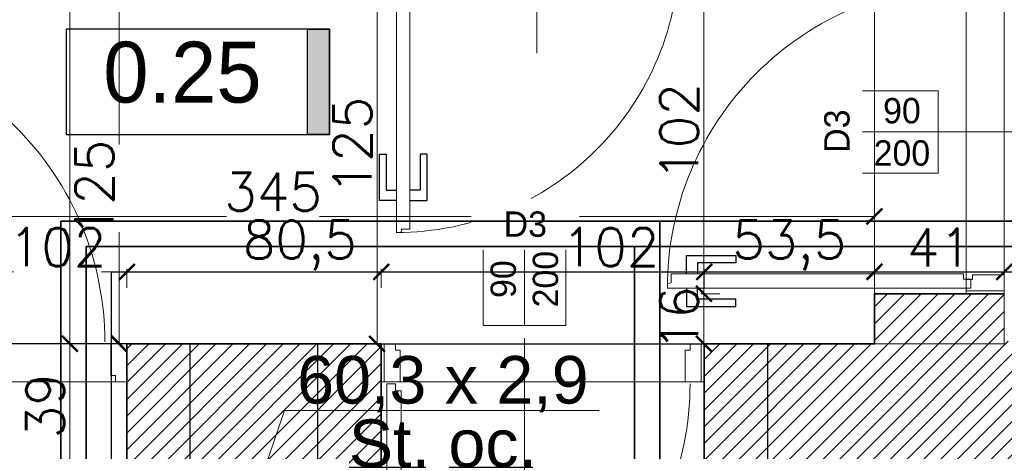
# Model space of a CAD drawing. Header units: millimetres. Extents: x -740 to 33545, y -26688 to 22494.
# Tile 117 of 256: x 9334 to 9645, y 10800 to 10936. Entities that reach past the tile are written whole.
import ezdxf
from ezdxf.lldxf.tags import DXFTag

# ---------------------------------------------------------------- set-up
doc = ezdxf.new("R2010")
doc.units = ezdxf.units.MM
doc.header["$MEASUREMENT"] = 0
doc.layers.get('Defpoints').update_dxf_attribs({"color": 252})
for name, color, linetype, lineweight in [('_IS_EKO_Cyrkulacja', 6, 'Continuous', 30), ('_IS_EKO_opis', 7, 'Continuous', 18), ('_IS_EKO_W_Ciepła', 1, 'Continuous', 35), ('_IS_EKO_woda_zimna', 5, 'Continuous', 35), ('A_istniejące ściany', 252, 'Continuous', 35), ('A_l.przerywana', 252, 'ICAD_ISO03W100', 9), ('A_opisy', 252, 'Continuous', 15), ('l.przerywana', 252, 'ICAD_ISO03W100', 5), ('l.wypełnien', 252, 'Continuous', 5), ('wymiarowanie', 252, 'Continuous', 9)]:
    doc.layers.add(name, color=color, linetype=linetype, lineweight=lineweight)
for name, color, linetype in [('stolarka', 252, 'Continuous'), ('tabelki opis', 252, 'Continuous'), ('ULTRA-GASTRO TECHNOLOGIA', 252, 'Continuous')]:
    doc.layers.add(name, color=color, linetype=linetype)
doc.styles.add('Arial_1', font='arial.ttf')
doc.styles.add('styl2', font='simplex.shx')
tags = doc.linetypes.add('ICAD_ISO03W100', pattern=[30, 12, -18]).pattern_tags.tags
tags[6:7] = [DXFTag(74, 4), DXFTag(75, 0), DXFTag(340, '0'), DXFTag(46, 1.0), DXFTag(50, 0.0), DXFTag(44, 0.0), DXFTag(45, 0.0)]
tags[4:5] = [DXFTag(74, 4), DXFTag(75, 0), DXFTag(340, '0'), DXFTag(46, 1.0), DXFTag(50, 0.0), DXFTag(44, 0.0), DXFTag(45, 0.0)]
doc.dimstyles.new('Skala 1-50', dxfattribs={"dimtxt": 12, "dimasz": 5, "dimexe": 1, "dimexo": 1, "dimgap": 1.5, "dimtad": 1, "dimdec": 1, "dimrnd": 0.5, "dimtxsty": 'styl2', "dimblk": 'ARCHTICK', "dimcen": 5, "dimadec": 0, "dimazin": 0, "dimtfac": 1, "dimtdec": 1, "dimtmove": 1, "dimatfit": 3, "dimldrblk": 'ARCHTICK', "dimfxl": 0, "dimlwd": -1, "dimlwe": -1, "dimarcsym": 0})

# ---------------------------------------------------------------- blocks, each defined once
blk = doc.blocks.new('_ArchTick')
at = {"color": 0, "linetype": 'ByBlock', "const_width": 0.15}
blk.add_lwpolyline([(-0.5, -0.5), (0.5, 0.5)], dxfattribs=at)
blk = doc.blocks.new('*D2258')
at = {"layer": 'Defpoints', "color": 0}
for p in [(9417.91, 10958.52), (9425.97, 10833.52), (9447.18, 10833.52)]:
    blk.add_point(p, dxfattribs=at)
at = {"layer": 'wymiarowanie', "color": 0}
for p, q in [((9442.18, 10958.52), (9448.18, 10958.52)), ((9447.18, 10958.52), (9447.18, 10833.52)), ((9442.18, 10833.52), (9448.18, 10833.52))]:
    blk.add_line(p, q, dxfattribs=at)
at = {"layer": 'wymiarowanie', "color": 0, "xscale": 5, "yscale": 5, "zscale": 5}
for p, rotation in [((9447.18, 10958.52), 90), ((9447.18, 10833.52), 270)]:
    blk.add_blockref('_ArchTick', p, dxfattribs=dict(at, rotation=rotation))
at = {"layer": 'wymiarowanie', "color": 0, "insert": (9439.38, 10896.02), "char_height": 12, "attachment_point": 5, "rotation": 90, "style": 'styl2'}
blk.add_mtext('125', dxfattribs=at)
blk = doc.blocks.new('*D2261')
at = {"layer": 'Defpoints', "color": 0}
for p in [(9383.33, 11191.52), (9350.2, 10833.52), (9384.19, 10833.52)]:
    blk.add_point(p, dxfattribs=at)
at = {"layer": 'wymiarowanie', "color": 0}
for p, q in [((9355.2, 11191.52), (9349.2, 11191.52)), ((9350.2, 11191.52), (9350.2, 10833.52)), ((9355.2, 10833.52), (9349.2, 10833.52))]:
    blk.add_line(p, q, dxfattribs=at)
at = {"layer": 'wymiarowanie', "color": 0, "xscale": 5, "yscale": 5, "zscale": 5}
for p, rotation in [((9350.2, 11191.52), 90), ((9350.2, 10833.52), 270)]:
    blk.add_blockref('_ArchTick', p, dxfattribs=dict(at, rotation=rotation))
at = {"layer": 'wymiarowanie', "color": 0, "insert": (9341.53, 10980.79), "char_height": 12, "attachment_point": 5, "rotation": 90, "style": 'styl2'}
blk.add_mtext('358', dxfattribs=at)
blk = doc.blocks.new('*D2268')
at = {"layer": 'Defpoints', "color": 0}
for p in [(9259.19, 10886.01), (9604.19, 10886.01), (9259.19, 10873.67)]:
    blk.add_point(p, dxfattribs=at)
at = {"layer": 'wymiarowanie', "color": 0}
for p, q in [((9259.19, 10878.67), (9259.19, 10872.67)), ((9604.19, 10878.67), (9604.19, 10872.67)), ((9259.19, 10873.67), (9399.62, 10873.67)), ((9604.19, 10873.67), (9429.04, 10873.67))]:
    blk.add_line(p, q, dxfattribs=at)
at = {"layer": 'wymiarowanie', "color": 0, "xscale": 5, "yscale": 5, "zscale": 5, "rotation": 180}
blk.add_blockref('_ArchTick', (9259.19, 10873.67), dxfattribs=at)
at = {"layer": 'wymiarowanie', "color": 0, "xscale": 5, "yscale": 5, "zscale": 5}
blk.add_blockref('_ArchTick', (9604.19, 10873.67), dxfattribs=at)
at = {"layer": 'wymiarowanie', "color": 0, "insert": (9414.33, 10881.47), "char_height": 12, "attachment_point": 5, "style": 'styl2'}
blk.add_mtext('345', dxfattribs=at)
blk = doc.blocks.new('*D2271')
at = {"layer": 'Defpoints', "color": 0}
for p in [(9645.19, 10856.21), (9604.19, 10833.52), (9645.19, 10834.32)]:
    blk.add_point(p, dxfattribs=at)
at = {"layer": 'wymiarowanie', "color": 0}
for p, q in [((9604.19, 10851.21), (9604.19, 10857.21)), ((9645.19, 10851.21), (9645.19, 10857.21)), ((9604.19, 10856.21), (9645.19, 10856.21))]:
    blk.add_line(p, q, dxfattribs=at)
at = {"layer": 'wymiarowanie', "color": 0, "xscale": 5, "yscale": 5, "zscale": 5, "rotation": 180}
blk.add_blockref('_ArchTick', (9604.19, 10856.21), dxfattribs=at)
at = {"layer": 'wymiarowanie', "color": 0, "xscale": 5, "yscale": 5, "zscale": 5}
blk.add_blockref('_ArchTick', (9645.19, 10856.21), dxfattribs=at)
at = {"layer": 'wymiarowanie', "color": 0, "insert": (9624.69, 10863.86), "char_height": 12, "attachment_point": 5, "style": 'styl2'}
blk.add_mtext('41', dxfattribs=at)
blk = doc.blocks.new('*D2272')
at = {"layer": 'Defpoints', "color": 0}
for p in [(9879.19, 10864.12), (9879.19, 10856.21), (9645.19, 10834.32)]:
    blk.add_point(p, dxfattribs=at)
at = {"layer": 'wymiarowanie', "color": 0}
for p, q in [((9879.19, 10861.21), (9879.19, 10855.21)), ((9645.19, 10851.21), (9645.19, 10857.21)), ((9645.19, 10856.21), (9701.95, 10856.21)), ((9879.19, 10856.21), (9731.77, 10856.21))]:
    blk.add_line(p, q, dxfattribs=at)
at = {"layer": 'wymiarowanie', "color": 0, "xscale": 5, "yscale": 5, "zscale": 5, "rotation": 180}
blk.add_blockref('_ArchTick', (9645.19, 10856.21), dxfattribs=at)
at = {"layer": 'wymiarowanie', "color": 0, "xscale": 5, "yscale": 5, "zscale": 5}
blk.add_blockref('_ArchTick', (9879.19, 10856.21), dxfattribs=at)
at = {"layer": 'wymiarowanie', "color": 0, "insert": (9716.86, 10864.01), "char_height": 12, "attachment_point": 5, "style": 'styl2'}
blk.add_mtext('234', dxfattribs=at)
blk = doc.blocks.new('*D2543')
at = {"layer": 'Defpoints', "color": 0}
for p in [(9368.19, 10856.21), (9266.19, 10833.52), (9368.19, 10833.52)]:
    blk.add_point(p, dxfattribs=at)
at = {"layer": 'wymiarowanie', "color": 0}
for p, q in [((9266.19, 10851.21), (9266.19, 10857.21)), ((9368.19, 10851.21), (9368.19, 10857.21)), ((9266.19, 10856.21), (9332.42, 10856.21)), ((9368.19, 10856.21), (9360.19, 10856.21))]:
    blk.add_line(p, q, dxfattribs=at)
at = {"layer": 'wymiarowanie', "color": 0, "xscale": 5, "yscale": 5, "zscale": 5, "rotation": 180}
blk.add_blockref('_ArchTick', (9266.19, 10856.21), dxfattribs=at)
at = {"layer": 'wymiarowanie', "color": 0, "xscale": 5, "yscale": 5, "zscale": 5}
blk.add_blockref('_ArchTick', (9368.19, 10856.21), dxfattribs=at)
at = {"layer": 'wymiarowanie', "color": 0, "insert": (9346.3, 10864.01), "char_height": 12, "attachment_point": 5, "style": 'styl2'}
blk.add_mtext('102', dxfattribs=at)
blk = doc.blocks.new('*D2544')
at = {"layer": 'Defpoints', "color": 0}
for p in [(9448.47, 10856.21), (9368.19, 10833.52), (9448.47, 10833.52)]:
    blk.add_point(p, dxfattribs=at)
at = {"layer": 'wymiarowanie', "color": 0}
for p, q in [((9368.19, 10851.21), (9368.19, 10857.21)), ((9448.47, 10851.21), (9448.47, 10857.21)), ((9368.19, 10856.21), (9405.76, 10856.21)), ((9448.47, 10856.21), (9439.83, 10856.21))]:
    blk.add_line(p, q, dxfattribs=at)
at = {"layer": 'wymiarowanie', "color": 0, "xscale": 5, "yscale": 5, "zscale": 5, "rotation": 180}
blk.add_blockref('_ArchTick', (9368.19, 10856.21), dxfattribs=at)
at = {"layer": 'wymiarowanie', "color": 0, "xscale": 5, "yscale": 5, "zscale": 5}
blk.add_blockref('_ArchTick', (9448.47, 10856.21), dxfattribs=at)
at = {"layer": 'wymiarowanie', "color": 0, "insert": (9422.8, 10864.55), "char_height": 12, "attachment_point": 5, "style": 'styl2'}
blk.add_mtext('80,5', dxfattribs=at)
blk = doc.blocks.new('*D2545')
at = {"layer": 'Defpoints', "color": 0}
for p in [(9550.47, 10856.21), (9448.47, 10833.52), (9550.47, 10833.52)]:
    blk.add_point(p, dxfattribs=at)
at = {"layer": 'wymiarowanie', "color": 0}
for p, q in [((9448.47, 10851.21), (9448.47, 10857.21)), ((9550.47, 10851.21), (9550.47, 10857.21)), ((9448.47, 10856.21), (9507, 10856.21)), ((9550.47, 10856.21), (9534.77, 10856.21))]:
    blk.add_line(p, q, dxfattribs=at)
at = {"layer": 'wymiarowanie', "color": 0, "xscale": 5, "yscale": 5, "zscale": 5, "rotation": 180}
blk.add_blockref('_ArchTick', (9448.47, 10856.21), dxfattribs=at)
at = {"layer": 'wymiarowanie', "color": 0, "xscale": 5, "yscale": 5, "zscale": 5}
blk.add_blockref('_ArchTick', (9550.47, 10856.21), dxfattribs=at)
at = {"layer": 'wymiarowanie', "color": 0, "insert": (9520.89, 10864.01), "char_height": 12, "attachment_point": 5, "style": 'styl2'}
blk.add_mtext('102', dxfattribs=at)
blk = doc.blocks.new('*D2546')
at = {"layer": 'Defpoints', "color": 0}
for p in [(9604.19, 10856.21), (9550.47, 10833.52), (9604.19, 10833.52)]:
    blk.add_point(p, dxfattribs=at)
at = {"layer": 'wymiarowanie', "color": 0}
for p, q in [((9550.47, 10851.21), (9550.47, 10857.21)), ((9604.19, 10851.21), (9604.19, 10857.21)), ((9550.47, 10856.21), (9604.19, 10856.21))]:
    blk.add_line(p, q, dxfattribs=at)
at = {"layer": 'wymiarowanie', "color": 0, "xscale": 5, "yscale": 5, "zscale": 5, "rotation": 180}
blk.add_blockref('_ArchTick', (9550.47, 10856.21), dxfattribs=at)
at = {"layer": 'wymiarowanie', "color": 0, "xscale": 5, "yscale": 5, "zscale": 5}
blk.add_blockref('_ArchTick', (9604.19, 10856.21), dxfattribs=at)
at = {"layer": 'wymiarowanie', "color": 0, "insert": (9577.33, 10864.55), "char_height": 12, "attachment_point": 5, "style": 'styl2'}
blk.add_mtext('53,5', dxfattribs=at)
blk = doc.blocks.new('*D2713')
at = {"layer": 'Defpoints', "color": 0}
for p in [(9368.19, 10833.52), (9350.2, 10794.52), (9368.19, 10794.52)]:
    blk.add_point(p, dxfattribs=at)
at = {"layer": 'wymiarowanie', "color": 0}
for p, q in [((9355.2, 10833.52), (9349.2, 10833.52)), ((9350.2, 10833.52), (9350.2, 10794.52)), ((9355.2, 10794.52), (9349.2, 10794.52))]:
    blk.add_line(p, q, dxfattribs=at)
at = {"layer": 'wymiarowanie', "color": 0, "xscale": 5, "yscale": 5, "zscale": 5}
for p, rotation in [((9350.2, 10833.52), 90), ((9350.2, 10794.52), 270)]:
    blk.add_blockref('_ArchTick', p, dxfattribs=dict(at, rotation=rotation))
at = {"layer": 'wymiarowanie', "color": 0, "insert": (9342.4, 10814.02), "char_height": 12, "attachment_point": 5, "rotation": 90, "style": 'styl2'}
blk.add_mtext('39', dxfattribs=at)
blk = doc.blocks.new('*D2719')
at = {"layer": 'Defpoints', "color": 0}
for p in [(9365.76, 10958.52), (9388.19, 10958.52), (9388.19, 10833.52)]:
    blk.add_point(p, dxfattribs=at)
at = {"layer": 'wymiarowanie', "color": 0}
for p, q in [((9370.76, 10958.52), (9364.76, 10958.52)), ((9365.76, 10958.52), (9365.76, 10896.33)), ((9365.76, 10833.52), (9365.76, 10868.69)), ((9370.76, 10833.52), (9364.76, 10833.52))]:
    blk.add_line(p, q, dxfattribs=at)
at = {"layer": 'wymiarowanie', "color": 0, "xscale": 5, "yscale": 5, "zscale": 5}
for p, rotation in [((9365.76, 10958.52), 90), ((9365.76, 10833.52), 270)]:
    blk.add_blockref('_ArchTick', p, dxfattribs=dict(at, rotation=rotation))
at = {"layer": 'wymiarowanie', "color": 0, "insert": (9357.96, 10882.51), "char_height": 12, "attachment_point": 5, "rotation": 90, "style": 'styl2'}
blk.add_mtext('125', dxfattribs=at)
blk = doc.blocks.new('*D2735')
at = {"layer": 'Defpoints', "color": 0}
for p in [(9604.19, 10951.32), (9550.36, 10849.32), (9604.19, 10849.32)]:
    blk.add_point(p, dxfattribs=at)
at = {"layer": 'wymiarowanie', "color": 0}
for p, q in [((9555.36, 10951.32), (9549.36, 10951.32)), ((9550.36, 10951.32), (9550.36, 10849.32)), ((9555.36, 10849.32), (9549.36, 10849.32))]:
    blk.add_line(p, q, dxfattribs=at)
at = {"layer": 'wymiarowanie', "color": 0, "xscale": 5, "yscale": 5, "zscale": 5}
for p, rotation in [((9550.36, 10951.32), 90), ((9550.36, 10849.32), 270)]:
    blk.add_blockref('_ArchTick', p, dxfattribs=dict(at, rotation=rotation))
at = {"layer": 'wymiarowanie', "color": 0, "insert": (9542.56, 10900.32), "char_height": 12, "attachment_point": 5, "rotation": 90, "style": 'styl2'}
blk.add_mtext('102', dxfattribs=at)
blk = doc.blocks.new('*D2736')
at = {"layer": 'Defpoints', "color": 0}
for p in [(9604.19, 10849.32), (9550.36, 10833.52), (9604.19, 10833.52)]:
    blk.add_point(p, dxfattribs=at)
at = {"layer": 'wymiarowanie', "color": 0}
for p, q in [((9555.36, 10849.32), (9549.36, 10849.32)), ((9550.36, 10849.32), (9550.36, 10833.52)), ((9555.36, 10833.52), (9549.36, 10833.52))]:
    blk.add_line(p, q, dxfattribs=at)
at = {"layer": 'wymiarowanie', "color": 0, "xscale": 5, "yscale": 5, "zscale": 5}
for p, rotation in [((9550.36, 10849.32), 90), ((9550.36, 10833.52), 270)]:
    blk.add_blockref('_ArchTick', p, dxfattribs=dict(at, rotation=rotation))
at = {"layer": 'wymiarowanie', "color": 0, "insert": (9542.56, 10841.42), "char_height": 12, "attachment_point": 5, "rotation": 90, "style": 'styl2'}
blk.add_mtext('16', dxfattribs=at)

msp = doc.modelspace()

# ---------------------------------------------------------------- hatches: boundary and pattern name
at = {"layer": 'l.wypełnien'}
h = msp.add_hatch(dxfattribs=at)
h.set_pattern_fill('ANSI31', color=256, scale=30, style=0)
h.paths.add_polyline_path([(8887.19, 10284.84), (8887.19, 10539.8), (8932.19, 10539.8), (8932.19, 10402.52), (9059.57, 10402.52), (9368.19, 10402.52), (9394.23, 10402.52), (9416.72, 10402.52), (9416.72, 10359.34), (9405.31, 10359.34), (9376.25, 10359.34), (8932.19, 10359.34), (8932.19, 10284.84)])
h.paths.add_polyline_path([(9871.19, 10801.99), (9871.19, 10791.99), (9878.23, 10791.99), (9890.23, 10791.99), (10052.23, 10791.99), (10052.23, 10564.52), (10066.23, 10564.52), (10066.23, 10706), (10066.23, 10711.93), (10066.23, 10711.98), (10066.23, 10728.73), (10066.23, 10765.23), (10066.23, 10776), (10066.23, 10781.93), (10066.23, 10781.98), (10066.23, 10781.93), (10066.23, 10776), (10066.22, 10776), (10066.23, 10781.93), (10066.23, 10781.98), (10066.23, 10791.99), (10125.49, 10791.99), (10125.49, 10808.08), (10125.49, 10819.93), (10125.49, 10834.32), (10058.81, 10834.32), (9924.19, 10834.32), (9924.19, 10862.32), (9879.19, 10862.32), (9879.19, 10834.32), (9871.19, 10834.32), (9871.19, 10801.99)])
h.paths.add_polyline_path([(9570.47, 10794.52), (9731.23, 10794.52), (9731.23, 10731.52), (9748.23, 10731.52), (9748.23, 10793.99), (9768.19, 10793.99), (9768.19, 10801.99), (9781.19, 10801.99), (9781.19, 10834.32), (9769.78, 10834.32), (9645.19, 10834.32), (9645.19, 10833.52), (9604.19, 10833.52), (9570.47, 10833.52)])
h.paths.add_polyline_path([(9394.23, 10794.52), (9428.47, 10794.52), (9428.47, 10833.52), (9388.19, 10833.52), (9388.19, 10794.52), (9394.23, 10794.52)])
h.paths.add_polyline_path([(9428.47, 10794.52), (9428.47, 10833.52), (9448.47, 10833.52), (9448.47, 10794.52)])
h.paths.add_polyline_path([(9550.47, 10794.52), (9570.47, 10794.52), (9570.47, 10833.52), (9550.47, 10833.52)])
h.paths.add_polyline_path([(9368.19, 10794.52), (9388.19, 10794.52), (9388.19, 10833.52), (9368.19, 10833.52)])
h.paths.add_polyline_path([(9604.19, 10833.52), (9604.19, 10849.32), (9645.19, 10849.32), (9645.19, 10833.52)])
h.paths.add_polyline_path([(9368.19, 10422.52), (9368.19, 10402.52), (9394.23, 10402.52), (9394.23, 10422.52)])
h.paths.add_polyline_path([(9368.19, 10774.52), (9394.23, 10774.52), (9394.23, 10794.52), (9368.19, 10794.52)])
at = {"layer": 'tabelki opis'}
msp.add_hatch(color=256, dxfattribs=at).paths.add_polyline_path([(9432.18, 10899.48), (9432.18, 10932.74), (9425.22, 10932.74), (9425.22, 10899.48)])

# ---------------------------------------------------------------- linework, layer by layer
at = {"layer": '_IS_EKO_Cyrkulacja'}
msp.add_line((9363.39, 10775.52), (9363.39, 10856.21), dxfattribs=at)
at = {"layer": '_IS_EKO_opis'}
for q in [(9409.98, 10789.05), (9517.33, 10812.48, 0.02)]:
    msp.add_line((9417.94, 10812.48, 0.02), q, dxfattribs=at)
at = {"layer": '_IS_EKO_W_Ciepła'}
for p, q in [((9355.39, 10783.52), (9355.39, 10864.21)), ((9528.47, 10773.05), (9528.47, 10864.21))]:
    msp.add_line(p, q, dxfattribs=at)
at = {"layer": '_IS_EKO_woda_zimna'}
for p, q in [((9347.39, 10791.52), (9347.39, 10872.21)), ((9536.47, 10781.05), (9536.47, 10872.21))]:
    msp.add_line(p, q, dxfattribs=at)
at = {"layer": 'A_istniejące ściany'}
for p, q in [((9448.47, 10794.52), (9448.47, 10833.52)), ((9550.47, 10794.52), (9550.47, 10833.52))]:
    msp.add_line(p, q, dxfattribs=at)
for points in [[(9604.19, 10833.52), (9604.19, 10849.32)], [(9604.19, 10849.32), (9645.19, 10849.32)], [(9448.47, 10833.52), (9368.19, 10833.52)], [(9368.19, 10833.52), (9368.19, 10774.52), (9394.23, 10774.52), (9394.23, 10794.52)], [(9604.19, 10833.52), (9550.47, 10833.52)]]:
    msp.add_lwpolyline(points, dxfattribs=at)
at = {"layer": 'A_l.przerywana', "ltscale": 0.3}
for points in [[(9645.19, 10849.32), (9633.19, 10849.32), (9633.19, 10951.32), (9645.19, 10951.32)], [(9368.19, 10833.52), (9368.19, 10821.52), (9266.19, 10821.52), (9266.19, 10833.52)], [(9550.47, 10833.52), (9550.47, 10821.52), (9448.47, 10821.52), (9448.47, 10833.52)]]:
    msp.add_lwpolyline(points, close=True, dxfattribs=at)
at = {"layer": 'A_l.przerywana', "lineweight": 30, "ltscale": 0.3}
for points in [[(9246.19, 10794.52), (9388.19, 10794.52), (9388.19, 10833.52), (9246.19, 10833.52)], [(9428.47, 10833.52), (9570.47, 10833.52), (9570.47, 10794.52), (9428.47, 10794.52)]]:
    msp.add_lwpolyline(points, close=True, dxfattribs=at)
at = {"layer": 'A_opisy'}
for p, q in [((9497.64, 10925.2), (9497.64, 10980.2)), ((9493.72, 10784.32), (9493.72, 10839.32))]:
    msp.add_line(p, q, dxfattribs=at)
at = {"layer": 'stolarka', "lineweight": 9}
for points in [[(9455.93, 10957.99), (9453.34, 10957.99), (9453.34, 10868.64), (9454.74, 10868.65), (9454.91, 10869.72), (9457.56, 10869.72), (9457.56, 10955.84), (9455.93, 10955.84), (9455.93, 10957.99)], [(9634.59, 10853.86), (9634.59, 10851.07), (9538.82, 10851.07), (9538.83, 10852.58), (9539.98, 10852.76), (9539.98, 10855.6), (9632.28, 10855.6), (9632.28, 10853.86), (9634.59, 10853.86)], [(9453.01, 10820.95), (9450.22, 10820.95), (9450.22, 10725.18), (9451.72, 10725.19), (9451.9, 10726.34), (9454.75, 10726.34), (9454.75, 10818.65), (9453.01, 10818.65), (9453.01, 10820.95)]]:
    msp.add_lwpolyline(points, dxfattribs=at)
at = {"layer": 'stolarka'}
for points in [[(9453.34, 10878.69), (9447.92, 10878.69), (9447.92, 10893.3), (9450.09, 10893.3), (9450.09, 10881.94), (9453.34, 10881.94)], [(9457.56, 10878.69), (9462.97, 10878.69), (9462.97, 10893.3), (9460.81, 10893.3), (9460.81, 10881.94), (9457.56, 10881.94)], [(9544.82, 10855.6), (9544.82, 10861.4), (9560.48, 10861.4), (9560.48, 10859.08), (9548.3, 10859.08), (9548.3, 10855.6)], [(9544.82, 10851.07), (9544.82, 10845.27), (9560.48, 10845.27), (9560.48, 10847.59), (9548.3, 10847.59), (9548.3, 10851.07)]]:
    msp.add_lwpolyline(points, dxfattribs=at)
at = {"layer": 'stolarka', "linetype": 'ICAD_ISO03W100', "lineweight": 13, "ltscale": 0.3}
for centre, radius, start, end in [((9259.76, 11027.27), 95.77, 270.0003, 0.0531), ((9453.33, 10957.99), 89.35, 269.9469, 359.9997), ((9634.59, 10851.07), 95.77, 90.0003, 180.0531), ((9265.47, 10834.1), 95.77, 0.0003, 90.0531), ((9450.22, 10820.95), 95.77, 269.9469, 359.9997)]:
    msp.add_arc(centre, radius, start, end, dxfattribs=at)
at = {"layer": 'tabelki opis'}
msp.add_lwpolyline([(9432.18, 10932.74), (9349.02, 10932.74), (9349.02, 10899.48), (9432.18, 10899.48), (9432.18, 10932.74)], dxfattribs=at)
msp.add_lwpolyline([(9432.18, 10899.48), (9425.22, 10899.48), (9425.22, 10932.74), (9432.18, 10932.74)], close=True, dxfattribs=at)
at = {"layer": 'ULTRA-GASTRO TECHNOLOGIA', "linetype": 'Continuous', "lineweight": 13}
for points in [[(9635.16, 10855.32), (9635.16, 10853.81), (9633.19, 10853.81), (9633.19, 10850.27), (9645.19, 10850.27), (9645.19, 10855.32), (9635.16, 10855.32)], [(9363.14, 10823.5), (9364.65, 10823.5), (9364.65, 10821.52), (9368.19, 10821.52), (9368.19, 10833.52), (9363.14, 10833.52), (9363.14, 10823.5)], [(9454.52, 10831.55), (9453.01, 10831.55), (9453.01, 10833.52), (9449.47, 10833.52), (9449.47, 10821.52), (9454.52, 10821.52), (9454.52, 10831.55)], [(9544.47, 10831.55), (9545.99, 10831.55), (9545.99, 10833.52), (9549.52, 10833.52), (9549.52, 10821.52), (9544.47, 10821.52), (9544.47, 10831.55)]]:
    msp.add_lwpolyline(points, dxfattribs=at)

# ---------------------------------------------------------------- texts
at = {"layer": '_IS_EKO_opis', "linetype": 'ByBlock', "insert": (9467.96, 10829.68, 18208.62), "char_height": 15, "width": 112.237, "attachment_point": 2, "line_spacing_factor": 0.8, "style": 'Arial_1'}
msp.add_mtext('60,3 x 2,9 St. oc.', dxfattribs=at)
at = {"layer": 'tabelki opis', "insert": (9360.75, 10928.79), "char_height": 19.2, "width": 56.7, "attachment_point": 1}
msp.add_mtext('{\\fCentury Gothic|b0|i0|c238|p34;0.25}', dxfattribs=at)

# ---------------------------------------------------------------- dimensions: what is measured, and where the dimension line sits
at = {"layer": 'wymiarowanie'}
for base, p1, p2, picture, middle in [((9350.2, 10833.52), (9383.33, 11191.52), (9384.19, 10833.52), '*D2261', (9349.33, 10980.79)), ((9365.76, 10958.52), (9388.19, 10833.52), (9388.19, 10958.52), '*D2719', (9365.76, 10882.51)), ((9550.36, 10833.52), (9604.19, 10849.32), (9604.19, 10833.52), '*D2736', (9550.36, 10841.42))]:
    dim = msp.add_linear_dim(base=base, p1=p1, p2=p2, angle=90, dimstyle='Skala 1-50', dxfattribs=at)
    dim.commit()
    dim.dimension.update_dxf_attribs({"geometry": picture, "text_midpoint": middle, "dimtype": 160})
for base, p1, p2, picture, middle in [((9447.18, 10833.52), (9417.91, 10958.52), (9425.97, 10833.52), '*D2258', (9439.38, 10896.02)), ((9350.2, 10794.52), (9368.19, 10833.52), (9368.19, 10794.52), '*D2713', (9342.4, 10814.02))]:
    dim = msp.add_linear_dim(base=base, p1=p1, p2=p2, angle=90, dimstyle='Skala 1-50', dxfattribs=at)
    dim.commit()
    dim.dimension.update_dxf_attribs({"geometry": picture, "text_midpoint": middle})
for base, p1, p2, picture, middle in [((9368.19, 10856.21), (9266.19, 10833.52), (9368.19, 10833.52), '*D2543', (9346.3, 10856.21)), ((9448.47, 10856.21), (9368.19, 10833.52), (9448.47, 10833.52), '*D2544', (9422.8, 10856.21)), ((9879.19, 10856.21), (9645.19, 10834.32), (9879.19, 10864.12), '*D2272', (9716.86, 10856.21))]:
    dim = msp.add_linear_dim(base=base, p1=p1, p2=p2, dimstyle='Skala 1-50', dxfattribs=at)
    dim.commit()
    dim.dimension.update_dxf_attribs({"geometry": picture, "text_midpoint": middle, "dimtype": 160})
for base, p1, p2, picture, middle in [((9604.19, 10856.21), (9550.47, 10833.52), (9604.19, 10833.52), '*D2546', (9577.33, 10864.55)), ((9645.19, 10856.21), (9604.19, 10833.52), (9645.19, 10834.32), '*D2271', (9624.69, 10863.86))]:
    dim = msp.add_linear_dim(base=base, p1=p1, p2=p2, dimstyle='Skala 1-50', dxfattribs=at)
    dim.commit()
    dim.dimension.update_dxf_attribs({"geometry": picture, "text_midpoint": middle})

# ---------------------------------------------------------------- next in the draw order: texts
at = {"layer": 'A_opisy', "ltscale": 0.3, "insert": (9611.27, 10900.32), "char_height": 8, "width": 26, "attachment_point": 5, "bg_fill": 2}
msp.add_mtext('\\pi3.19200;{\\fCentury Gothic|b0|i0|c238|p0;90}\\P{\\fCentury Gothic|b0|i0|c238|p0;200}', dxfattribs=at)
at = {"layer": 'A_opisy', "ltscale": 0.3, "insert": (9493.72, 10852.32), "char_height": 8, "width": 26, "attachment_point": 5, "rotation": 90, "bg_fill": 2}
msp.add_mtext('\\pi3.19200;{\\fCentury Gothic|b0|i0|c238|p0;90}\\P{\\fCentury Gothic|b0|i0|c238|p0;200}', dxfattribs=at)

# ---------------------------------------------------------------- next in the draw order: linework, layer by layer
at = {"layer": '_IS_EKO_Cyrkulacja'}
msp.add_line((9363.39, 10856.21), (9750.36, 10856.21), dxfattribs=at)
at = {"layer": 'A_opisy'}
msp.add_line((9679.27, 10900.32), (9624.27, 10900.32), dxfattribs=at)
at = {"layer": 'A_opisy', "lineweight": 30, "ltscale": 0.3}
for points in [[(9585.27, 10887.32), (9585.27, 10913.32), (9598.27, 10913.32), (9598.27, 10887.32)], [(9480.72, 10878.32), (9506.72, 10878.32), (9506.72, 10865.32), (9480.72, 10865.32)]]:
    msp.add_lwpolyline(points, close=True, dxfattribs=at)
at = {"layer": 'A_opisy', "ltscale": 0.3}
for points in [[(9598.27, 10913.32), (9624.27, 10913.32), (9624.27, 10900.32), (9598.27, 10900.32)], [(9598.27, 10900.32), (9624.27, 10900.32), (9624.27, 10887.32), (9598.27, 10887.32)], [(9493.72, 10865.32), (9493.72, 10839.32), (9480.72, 10839.32), (9480.72, 10865.32)], [(9506.72, 10865.32), (9506.72, 10839.32), (9493.72, 10839.32), (9493.72, 10865.32)]]:
    msp.add_lwpolyline(points, close=True, dxfattribs=at)
at = {"layer": 'l.przerywana', "ltscale": 0.3}
msp.add_lwpolyline([(9604.19, 10971.32), (9645.19, 10971.32), (9645.19, 10833.52), (9604.19, 10833.52)], close=True, dxfattribs=at)

# ---------------------------------------------------------------- next in the draw order: texts
at = {"layer": 'wymiarowanie', "insert": (2065.54, 10895.53), "char_height": 12, "width": 621.5287, "attachment_point": 1}
msp.add_mtext('\\pi621.52874;{\\fCentury Gothic|b0|i0|c238|p34;}\\P{\\fCentury Gothic|b0|i0|c238|p34;Daszek szklany systemowy o wym. 200 x 120 cm wykonany ze szkła }{\\fCentury Gothic|b0|i0|c238|p34;bezpiecznego 6.6.3 ESG/VSG}\\P{\\fCentury Gothic|b0|i0|c238|p34;mocowany na wspornikach w konstrukcji stalowej }\\P{\\fCentury Gothic|b0|i0|c238|p34;ocynkowancy i malowanych proszkowo w kolorze RAL 7016}', dxfattribs=at)

# ---------------------------------------------------------------- next in the draw order: dimensions: what is measured, and where the dimension line sits
at = {"layer": 'wymiarowanie'}
dim = msp.add_linear_dim(base=(9259.19, 10873.67), p1=(9604.19, 10886.01), p2=(9259.19, 10886.01), dimstyle='Skala 1-50', dxfattribs=at)
dim.commit()
dim.dimension.update_dxf_attribs({"geometry": '*D2268', "text_midpoint": (9414.33, 10873.67), "dimtype": 160})

# ---------------------------------------------------------------- next in the draw order: texts
at = {"layer": 'A_opisy', "ltscale": 0.3, "insert": (9592.39, 10900.58), "char_height": 8, "width": 26, "attachment_point": 5, "rotation": 90, "bg_fill": 2}
msp.add_mtext('{\\fCentury Gothic|b0|i0|c238|p0;D3}', dxfattribs=at)
at = {"layer": 'A_opisy', "ltscale": 0.3, "insert": (9493.98, 10871.21), "char_height": 8, "width": 26, "attachment_point": 5, "bg_fill": 2}
msp.add_mtext('{\\fCentury Gothic|b0|i0|c238|p0;D3}', dxfattribs=at)

# ---------------------------------------------------------------- next in the draw order: linework, layer by layer
at = {"layer": '_IS_EKO_W_Ciepła'}
msp.add_line((9355.39, 10864.21), (9737.86, 10864.21), dxfattribs=at)
at = {"layer": '_IS_EKO_woda_zimna'}
msp.add_line((9347.39, 10872.21), (9725.36, 10872.21), dxfattribs=at)

# ---------------------------------------------------------------- next in the draw order: dimensions: what is measured, and where the dimension line sits
at = {"layer": 'wymiarowanie'}
dim = msp.add_linear_dim(base=(9550.36, 10849.32), p1=(9604.19, 10951.32), p2=(9604.19, 10849.32), angle=90, dimstyle='Skala 1-50', dxfattribs=at)
dim.commit()
dim.dimension.update_dxf_attribs({"geometry": '*D2735', "text_midpoint": (9542.56, 10900.32)})
dim = msp.add_linear_dim(base=(9550.47, 10856.21), p1=(9448.47, 10833.52), p2=(9550.47, 10833.52), dimstyle='Skala 1-50', dxfattribs=at)
dim.commit()
dim.dimension.update_dxf_attribs({"geometry": '*D2545', "text_midpoint": (9520.89, 10856.21), "dimtype": 160})

doc.saveas('drawing.dxf')
